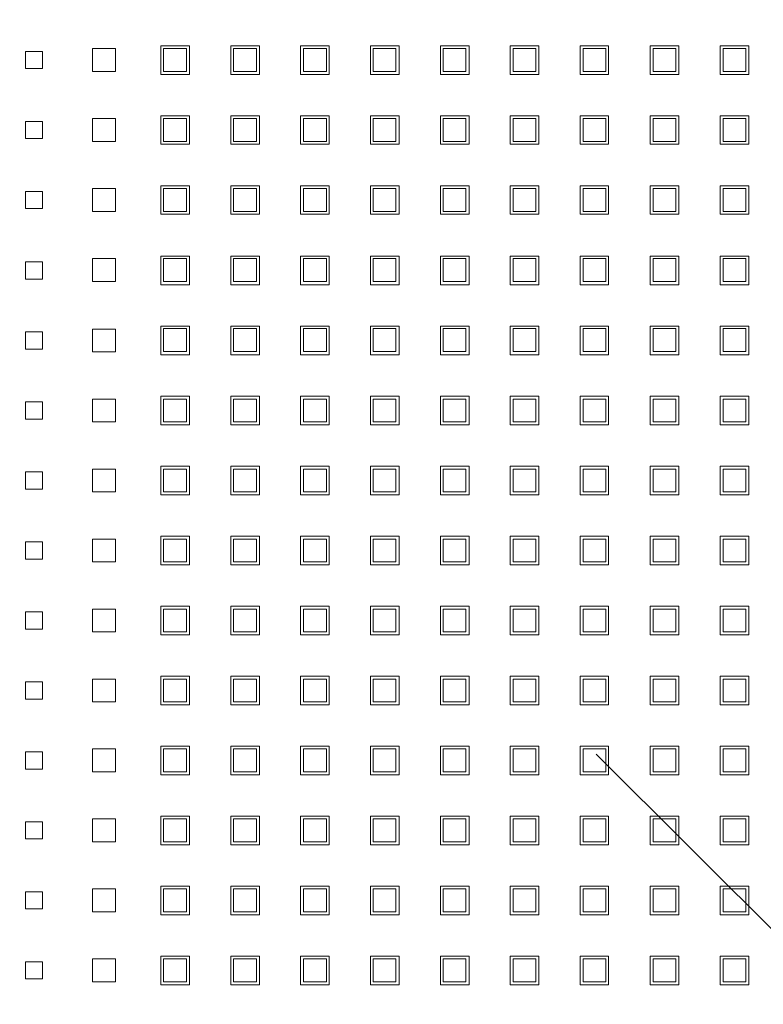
# Model space of a CAD drawing. Header units: millimetres. Extents: x 19325 to 32410, y -4876 to 2807.
# Tile 14 of 72: x 20657 to 20670, y -2908 to -2891. Entities that reach past the tile are written whole.
import ezdxf

# ---------------------------------------------------------------- set-up
doc = ezdxf.new("R2010")
doc.units = ezdxf.units.MM
doc.linetypes.add('ACAD_ISO03W100', pattern=[30, 12, -18])
doc.layers.add('A_SC_MUROWANA_DZIAŁOWA', color=42, linetype='Continuous')
doc.layers.add('GL-urzadzenia', color=90, linetype='Continuous', lineweight=20)

# ---------------------------------------------------------------- blocks, each defined once
blk = doc.blocks.new('RSen_55_ME_FB_SOg - fxza50a2veb - fully flat decoration panel - SH_daikin_tbq - standard-4997338-bottom')
at = {"lineweight": 18}
for p, q in [((-185, 26.01), (-182, 26.01)), ((-185, 23.01), (-185, 26.01)), ((-182, 26.01), (-182, 23.01)), ((-173.27, 22.51), (-173.27, 26.51)), ((-173.27, 26.51), (-169.27, 26.51)), ((-169.27, 26.51), (-169.27, 22.51)), ((-161.35, 22.01), (-161.35, 27.01)), ((-161.35, 27.01), (-156.35, 27.01)), ((-156.88, 26.51), (-160.88, 26.51)), ((-160.88, 26.51), (-160.88, 22.51)), ((-156.88, 22.51), (-156.88, 26.51)), ((-156.35, 27.01), (-156.35, 22.01)), ((-149.12, 22.01), (-149.12, 27.01)), ((-149.12, 27.01), (-144.12, 27.01)), ((-144.65, 26.51), (-148.65, 26.51)), ((-148.65, 26.51), (-148.65, 22.51)), ((-144.65, 22.51), (-144.65, 26.51)), ((-144.12, 27.01), (-144.12, 22.01)), ((-136.92, 22.01), (-136.92, 27.01)), ((-136.92, 27.01), (-131.92, 27.01)), ((-132.42, 26.51), (-136.42, 26.51)), ((-136.42, 26.51), (-136.42, 22.51)), ((-132.42, 22.51), (-132.42, 26.51)), ((-131.92, 27.01), (-131.92, 22.01)), ((-124.72, 22.01), (-124.72, 27.01)), ((-124.72, 27.01), (-119.72, 27.01)), ((-120.25, 26.51), (-124.25, 26.51)), ((-124.25, 26.51), (-124.25, 22.51)), ((-120.25, 22.51), (-120.25, 26.51)), ((-119.72, 27.01), (-119.72, 22.01)), ((-112.49, 22.01), (-112.49, 27.01)), ((-112.49, 27.01), (-107.49, 27.01)), ((-108.02, 26.51), (-112.02, 26.51)), ((-112.02, 26.51), (-112.02, 22.51)), ((-108.02, 22.51), (-108.02, 26.51)), ((-107.49, 27.01), (-107.49, 22.01)), ((-100.29, 22.01), (-100.29, 27.01)), ((-100.29, 27.01), (-95.29, 27.01)), ((-95.79, 26.51), (-99.79, 26.51)), ((-99.79, 26.51), (-99.79, 22.51)), ((-95.79, 22.51), (-95.79, 26.51)), ((-95.29, 27.01), (-95.29, 22.01)), ((-88.09, 22.01), (-88.09, 27.01)), ((-88.09, 27.01), (-83.09, 27.01)), ((-83.56, 26.51), (-87.56, 26.51)), ((-87.56, 26.51), (-87.56, 22.51)), ((-83.56, 22.51), (-83.56, 26.51)), ((-83.09, 27.01), (-83.09, 22.01)), ((-75.83, 22.01), (-75.83, 27.01)), ((-75.83, 27.01), (-70.83, 27.01)), ((-71.33, 26.51), (-75.33, 26.51)), ((-75.33, 26.51), (-75.33, 22.51)), ((-71.33, 22.51), (-71.33, 26.51)), ((-70.83, 27.01), (-70.83, 22.01)), ((-63.6, 22.01), (-63.6, 27.01)), ((-63.6, 27.01), (-58.6, 27.01)), ((-59.1, 26.51), (-63.1, 26.51)), ((-63.1, 26.51), (-63.1, 22.51)), ((-59.1, 22.51), (-59.1, 26.51)), ((-58.6, 27.01), (-58.6, 22.01)), ((-182, 23.01), (-185, 23.01)), ((-169.27, 22.51), (-173.27, 22.51)), ((-160.88, 22.51), (-156.88, 22.51)), ((-148.65, 22.51), (-144.65, 22.51)), ((-136.42, 22.51), (-132.42, 22.51)), ((-124.25, 22.51), (-120.25, 22.51)), ((-112.02, 22.51), (-108.02, 22.51)), ((-99.79, 22.51), (-95.79, 22.51)), ((-87.56, 22.51), (-83.56, 22.51)), ((-75.33, 22.51), (-71.33, 22.51)), ((-63.1, 22.51), (-59.1, 22.51)), ((-156.35, 22.01), (-161.35, 22.01)), ((-144.12, 22.01), (-149.12, 22.01)), ((-131.92, 22.01), (-136.92, 22.01)), ((-119.72, 22.01), (-124.72, 22.01)), ((-107.49, 22.01), (-112.49, 22.01)), ((-95.29, 22.01), (-100.29, 22.01)), ((-83.09, 22.01), (-88.09, 22.01)), ((-70.83, 22.01), (-75.83, 22.01)), ((-58.6, 22.01), (-63.6, 22.01)), ((-185, 13.78), (-182, 13.78)), ((-185, 10.78), (-185, 13.78)), ((-182, 13.78), (-182, 10.78)), ((-173.27, 10.28), (-173.27, 14.28)), ((-173.27, 14.28), (-169.27, 14.28)), ((-169.27, 14.28), (-169.27, 10.28)), ((-161.35, 9.78), (-161.35, 14.78)), ((-161.35, 14.78), (-156.35, 14.78)), ((-156.88, 14.28), (-160.88, 14.28)), ((-160.88, 14.28), (-160.88, 10.28)), ((-156.88, 10.28), (-156.88, 14.28)), ((-156.35, 14.78), (-156.35, 9.78)), ((-149.12, 9.78), (-149.12, 14.78)), ((-149.12, 14.78), (-144.12, 14.78)), ((-144.65, 14.28), (-148.65, 14.28)), ((-148.65, 14.28), (-148.65, 10.28)), ((-144.65, 10.28), (-144.65, 14.28)), ((-144.12, 14.78), (-144.12, 9.78)), ((-136.92, 9.78), (-136.92, 14.78)), ((-136.92, 14.78), (-131.92, 14.78)), ((-132.42, 14.28), (-136.42, 14.28)), ((-136.42, 14.28), (-136.42, 10.28)), ((-132.42, 10.28), (-132.42, 14.28)), ((-131.92, 14.78), (-131.92, 9.78)), ((-124.72, 9.78), (-124.72, 14.78)), ((-124.72, 14.78), (-119.72, 14.78)), ((-120.25, 14.28), (-124.25, 14.28)), ((-124.25, 14.28), (-124.25, 10.28)), ((-120.25, 10.28), (-120.25, 14.28)), ((-119.72, 14.78), (-119.72, 9.78)), ((-112.49, 9.78), (-112.49, 14.78)), ((-112.49, 14.78), (-107.49, 14.78)), ((-108.02, 14.28), (-112.02, 14.28)), ((-112.02, 14.28), (-112.02, 10.28)), ((-108.02, 10.28), (-108.02, 14.28)), ((-107.49, 14.78), (-107.49, 9.78)), ((-100.29, 9.78), (-100.29, 14.78)), ((-100.29, 14.78), (-95.29, 14.78)), ((-95.79, 14.28), (-99.79, 14.28)), ((-99.79, 14.28), (-99.79, 10.28)), ((-95.79, 10.28), (-95.79, 14.28)), ((-95.29, 14.78), (-95.29, 9.78)), ((-88.09, 9.78), (-88.09, 14.78)), ((-88.09, 14.78), (-83.09, 14.78)), ((-83.56, 14.28), (-87.56, 14.28)), ((-87.56, 14.28), (-87.56, 10.28)), ((-83.56, 10.28), (-83.56, 14.28)), ((-83.09, 14.78), (-83.09, 9.78)), ((-75.83, 9.78), (-75.83, 14.78)), ((-75.83, 14.78), (-70.83, 14.78)), ((-71.33, 14.28), (-75.33, 14.28)), ((-75.33, 14.28), (-75.33, 10.28)), ((-71.33, 10.28), (-71.33, 14.28)), ((-70.83, 14.78), (-70.83, 9.78)), ((-63.6, 9.78), (-63.6, 14.78)), ((-63.6, 14.78), (-58.6, 14.78)), ((-59.1, 14.28), (-63.1, 14.28)), ((-63.1, 14.28), (-63.1, 10.28)), ((-59.1, 10.28), (-59.1, 14.28)), ((-58.6, 14.78), (-58.6, 9.78)), ((-182, 10.78), (-185, 10.78)), ((-169.27, 10.28), (-173.27, 10.28)), ((-156.35, 9.78), (-161.35, 9.78)), ((-160.88, 10.28), (-156.88, 10.28)), ((-144.12, 9.78), (-149.12, 9.78)), ((-148.65, 10.28), (-144.65, 10.28)), ((-131.92, 9.78), (-136.92, 9.78)), ((-136.42, 10.28), (-132.42, 10.28)), ((-119.72, 9.78), (-124.72, 9.78)), ((-124.25, 10.28), (-120.25, 10.28)), ((-107.49, 9.78), (-112.49, 9.78)), ((-112.02, 10.28), (-108.02, 10.28)), ((-95.29, 9.78), (-100.29, 9.78)), ((-99.79, 10.28), (-95.79, 10.28)), ((-83.09, 9.78), (-88.09, 9.78)), ((-87.56, 10.28), (-83.56, 10.28)), ((-70.83, 9.78), (-75.83, 9.78)), ((-75.33, 10.28), (-71.33, 10.28)), ((-58.6, 9.78), (-63.6, 9.78)), ((-63.1, 10.28), (-59.1, 10.28)), ((-173.27, -1.95), (-173.27, 2.05)), ((-173.27, 2.05), (-169.27, 2.05)), ((-169.27, 2.05), (-169.27, -1.95)), ((-161.35, -2.45), (-161.35, 2.55)), ((-161.35, 2.55), (-156.35, 2.55)), ((-156.88, 2.05), (-160.88, 2.05)), ((-160.88, 2.05), (-160.88, -1.95)), ((-156.88, -1.95), (-156.88, 2.05)), ((-156.35, 2.55), (-156.35, -2.45)), ((-149.12, -2.45), (-149.12, 2.55)), ((-149.12, 2.55), (-144.12, 2.55)), ((-144.65, 2.05), (-148.65, 2.05)), ((-148.65, 2.05), (-148.65, -1.95)), ((-144.65, -1.95), (-144.65, 2.05)), ((-144.12, 2.55), (-144.12, -2.45)), ((-136.92, -2.45), (-136.92, 2.55)), ((-136.92, 2.55), (-131.92, 2.55)), ((-132.42, 2.05), (-136.42, 2.05)), ((-136.42, 2.05), (-136.42, -1.95)), ((-132.42, -1.95), (-132.42, 2.05)), ((-131.92, 2.55), (-131.92, -2.45)), ((-124.72, -2.45), (-124.72, 2.55)), ((-124.72, 2.55), (-119.72, 2.55)), ((-120.25, 2.05), (-124.25, 2.05)), ((-124.25, 2.05), (-124.25, -1.95)), ((-120.25, -1.95), (-120.25, 2.05)), ((-119.72, 2.55), (-119.72, -2.45)), ((-112.49, -2.45), (-112.49, 2.55)), ((-112.49, 2.55), (-107.49, 2.55)), ((-108.02, 2.05), (-112.02, 2.05)), ((-112.02, 2.05), (-112.02, -1.95)), ((-108.02, -1.95), (-108.02, 2.05)), ((-107.49, 2.55), (-107.49, -2.45)), ((-100.29, -2.45), (-100.29, 2.55)), ((-100.29, 2.55), (-95.29, 2.55)), ((-95.79, 2.05), (-99.79, 2.05)), ((-99.79, 2.05), (-99.79, -1.95)), ((-95.79, -1.95), (-95.79, 2.05)), ((-95.29, 2.55), (-95.29, -2.45)), ((-88.09, -2.45), (-88.09, 2.55)), ((-88.09, 2.55), (-83.09, 2.55)), ((-83.56, 2.05), (-87.56, 2.05)), ((-87.56, 2.05), (-87.56, -1.95)), ((-83.56, -1.95), (-83.56, 2.05)), ((-83.09, 2.55), (-83.09, -2.45)), ((-75.83, -2.45), (-75.83, 2.55)), ((-75.83, 2.55), (-70.83, 2.55)), ((-71.33, 2.05), (-75.33, 2.05)), ((-75.33, 2.05), (-75.33, -1.95)), ((-71.33, -1.95), (-71.33, 2.05)), ((-70.83, 2.55), (-70.83, -2.45)), ((-63.6, -2.45), (-63.6, 2.55)), ((-63.6, 2.55), (-58.6, 2.55)), ((-59.1, 2.05), (-63.1, 2.05)), ((-63.1, 2.05), (-63.1, -1.95)), ((-59.1, -1.95), (-59.1, 2.05)), ((-58.6, 2.55), (-58.6, -2.45)), ((-185, 1.55), (-182, 1.55)), ((-185, -1.45), (-185, 1.55)), ((-182, 1.55), (-182, -1.45)), ((-182, -1.45), (-185, -1.45)), ((-169.27, -1.95), (-173.27, -1.95)), ((-156.35, -2.45), (-161.35, -2.45)), ((-160.88, -1.95), (-156.88, -1.95)), ((-144.12, -2.45), (-149.12, -2.45)), ((-148.65, -1.95), (-144.65, -1.95)), ((-131.92, -2.45), (-136.92, -2.45)), ((-136.42, -1.95), (-132.42, -1.95)), ((-119.72, -2.45), (-124.72, -2.45)), ((-124.25, -1.95), (-120.25, -1.95)), ((-107.49, -2.45), (-112.49, -2.45)), ((-112.02, -1.95), (-108.02, -1.95)), ((-95.29, -2.45), (-100.29, -2.45)), ((-99.79, -1.95), (-95.79, -1.95)), ((-83.09, -2.45), (-88.09, -2.45)), ((-87.56, -1.95), (-83.56, -1.95)), ((-70.83, -2.45), (-75.83, -2.45)), ((-75.33, -1.95), (-71.33, -1.95)), ((-58.6, -2.45), (-63.6, -2.45)), ((-63.1, -1.95), (-59.1, -1.95)), ((-173.27, -14.18), (-173.27, -10.18)), ((-173.27, -10.18), (-169.27, -10.18)), ((-169.27, -10.18), (-169.27, -14.18)), ((-161.35, -9.78), (-156.35, -9.78)), ((-161.35, -14.78), (-161.35, -9.78)), ((-156.88, -10.18), (-160.88, -10.18)), ((-160.88, -10.18), (-160.88, -14.18)), ((-156.88, -14.18), (-156.88, -10.18)), ((-156.35, -9.78), (-156.35, -14.78)), ((-149.12, -9.78), (-144.12, -9.78)), ((-149.12, -14.78), (-149.12, -9.78)), ((-144.65, -10.18), (-148.65, -10.18)), ((-148.65, -10.18), (-148.65, -14.18)), ((-144.65, -14.18), (-144.65, -10.18)), ((-144.12, -9.78), (-144.12, -14.78)), ((-136.92, -14.78), (-136.92, -9.78)), ((-136.92, -9.78), (-131.92, -9.78)), ((-132.42, -10.18), (-136.42, -10.18)), ((-136.42, -10.18), (-136.42, -14.18)), ((-132.42, -14.18), (-132.42, -10.18)), ((-131.92, -9.78), (-131.92, -14.78)), ((-124.72, -9.78), (-119.72, -9.78)), ((-124.72, -14.78), (-124.72, -9.78)), ((-120.25, -10.18), (-124.25, -10.18)), ((-124.25, -10.18), (-124.25, -14.18)), ((-120.25, -14.18), (-120.25, -10.18)), ((-119.72, -9.78), (-119.72, -14.78)), ((-112.49, -9.78), (-107.49, -9.78)), ((-112.49, -14.78), (-112.49, -9.78)), ((-108.02, -10.18), (-112.02, -10.18)), ((-112.02, -10.18), (-112.02, -14.18)), ((-108.02, -14.18), (-108.02, -10.18)), ((-107.49, -9.78), (-107.49, -14.78)), ((-100.29, -14.78), (-100.29, -9.78)), ((-100.29, -9.78), (-95.29, -9.78)), ((-95.79, -10.18), (-99.79, -10.18)), ((-99.79, -10.18), (-99.79, -14.18)), ((-95.79, -14.18), (-95.79, -10.18)), ((-95.29, -9.78), (-95.29, -14.78)), ((-88.09, -14.78), (-88.09, -9.78)), ((-88.09, -9.78), (-83.09, -9.78)), ((-83.56, -10.18), (-87.56, -10.18)), ((-87.56, -10.18), (-87.56, -14.18)), ((-83.56, -14.18), (-83.56, -10.18)), ((-83.09, -9.78), (-83.09, -14.78)), ((-75.83, -9.78), (-70.83, -9.78)), ((-75.83, -14.78), (-75.83, -9.78)), ((-71.33, -10.18), (-75.33, -10.18)), ((-75.33, -10.18), (-75.33, -14.18)), ((-71.33, -14.18), (-71.33, -10.18)), ((-70.83, -9.78), (-70.83, -14.78)), ((-63.6, -9.78), (-58.6, -9.78)), ((-63.6, -14.78), (-63.6, -9.78)), ((-59.1, -10.18), (-63.1, -10.18)), ((-63.1, -10.18), (-63.1, -14.18)), ((-59.1, -14.18), (-59.1, -10.18)), ((-58.6, -9.78), (-58.6, -14.78)), ((-185, -13.78), (-185, -10.78)), ((-185, -10.78), (-182, -10.78)), ((-182, -10.78), (-182, -13.78)), ((-182, -13.78), (-185, -13.78)), ((-169.27, -14.18), (-173.27, -14.18)), ((-156.35, -14.78), (-161.35, -14.78)), ((-160.88, -14.18), (-156.88, -14.18)), ((-144.12, -14.78), (-149.12, -14.78)), ((-148.65, -14.18), (-144.65, -14.18)), ((-131.92, -14.78), (-136.92, -14.78)), ((-136.42, -14.18), (-132.42, -14.18)), ((-119.72, -14.78), (-124.72, -14.78)), ((-124.25, -14.18), (-120.25, -14.18)), ((-107.49, -14.78), (-112.49, -14.78)), ((-112.02, -14.18), (-108.02, -14.18)), ((-95.29, -14.78), (-100.29, -14.78)), ((-99.79, -14.18), (-95.79, -14.18)), ((-83.09, -14.78), (-88.09, -14.78)), ((-87.56, -14.18), (-83.56, -14.18)), ((-70.83, -14.78), (-75.83, -14.78)), ((-75.33, -14.18), (-71.33, -14.18)), ((-58.6, -14.78), (-63.6, -14.78)), ((-63.1, -14.18), (-59.1, -14.18)), ((-161.35, -22.01), (-156.35, -22.01)), ((-161.35, -27.01), (-161.35, -22.01)), ((-156.35, -22.01), (-156.35, -27.01)), ((-149.12, -22.01), (-144.12, -22.01)), ((-149.12, -27.01), (-149.12, -22.01)), ((-144.12, -22.01), (-144.12, -27.01)), ((-136.92, -27.01), (-136.92, -22.01)), ((-136.92, -22.01), (-131.92, -22.01)), ((-131.92, -22.01), (-131.92, -27.01)), ((-124.72, -22.01), (-119.72, -22.01)), ((-124.72, -27.01), (-124.72, -22.01)), ((-119.72, -22.01), (-119.72, -27.01)), ((-112.49, -22.01), (-107.49, -22.01)), ((-112.49, -27.01), (-112.49, -22.01)), ((-107.49, -22.01), (-107.49, -27.01)), ((-100.29, -27.01), (-100.29, -22.01)), ((-100.29, -22.01), (-95.29, -22.01)), ((-95.29, -22.01), (-95.29, -27.01)), ((-88.09, -27.01), (-88.09, -22.01)), ((-88.09, -22.01), (-83.09, -22.01)), ((-83.09, -22.01), (-83.09, -27.01)), ((-75.83, -22.01), (-70.83, -22.01)), ((-75.83, -27.01), (-75.83, -22.01)), ((-70.83, -22.01), (-70.83, -27.01)), ((-63.6, -22.01), (-58.6, -22.01)), ((-63.6, -27.01), (-63.6, -22.01)), ((-58.6, -22.01), (-58.6, -27.01)), ((-185, -26.01), (-185, -23.01)), ((-185, -23.01), (-182, -23.01)), ((-182, -23.01), (-182, -26.01)), ((-173.27, -26.51), (-173.27, -22.51)), ((-173.27, -22.51), (-169.27, -22.51)), ((-169.27, -22.51), (-169.27, -26.51)), ((-156.88, -22.41), (-160.88, -22.41)), ((-160.88, -22.41), (-160.88, -26.41)), ((-156.88, -26.41), (-156.88, -22.41)), ((-144.65, -22.41), (-148.65, -22.41)), ((-148.65, -22.41), (-148.65, -26.41)), ((-144.65, -26.41), (-144.65, -22.41)), ((-132.42, -22.41), (-136.42, -22.41)), ((-136.42, -22.41), (-136.42, -26.41)), ((-132.42, -26.41), (-132.42, -22.41)), ((-120.25, -22.41), (-124.25, -22.41)), ((-124.25, -22.41), (-124.25, -26.41)), ((-120.25, -26.41), (-120.25, -22.41)), ((-108.02, -22.41), (-112.02, -22.41)), ((-112.02, -22.41), (-112.02, -26.41)), ((-108.02, -26.41), (-108.02, -22.41)), ((-95.79, -22.41), (-99.79, -22.41)), ((-99.79, -22.41), (-99.79, -26.41)), ((-95.79, -26.41), (-95.79, -22.41)), ((-83.56, -22.41), (-87.56, -22.41)), ((-87.56, -22.41), (-87.56, -26.41)), ((-83.56, -26.41), (-83.56, -22.41)), ((-71.33, -22.41), (-75.33, -22.41)), ((-75.33, -22.41), (-75.33, -26.41)), ((-71.33, -26.41), (-71.33, -22.41)), ((-59.1, -22.41), (-63.1, -22.41)), ((-63.1, -22.41), (-63.1, -26.41)), ((-59.1, -26.41), (-59.1, -22.41)), ((-182, -26.01), (-185, -26.01)), ((-169.27, -26.51), (-173.27, -26.51)), ((-156.35, -27.01), (-161.35, -27.01)), ((-160.88, -26.41), (-156.88, -26.41)), ((-144.12, -27.01), (-149.12, -27.01)), ((-148.65, -26.41), (-144.65, -26.41)), ((-131.92, -27.01), (-136.92, -27.01)), ((-136.42, -26.41), (-132.42, -26.41)), ((-119.72, -27.01), (-124.72, -27.01)), ((-124.25, -26.41), (-120.25, -26.41)), ((-107.49, -27.01), (-112.49, -27.01)), ((-112.02, -26.41), (-108.02, -26.41)), ((-95.29, -27.01), (-100.29, -27.01)), ((-99.79, -26.41), (-95.79, -26.41)), ((-83.09, -27.01), (-88.09, -27.01)), ((-87.56, -26.41), (-83.56, -26.41)), ((-70.83, -27.01), (-75.83, -27.01)), ((-75.33, -26.41), (-71.33, -26.41)), ((-58.6, -27.01), (-63.6, -27.01)), ((-63.1, -26.41), (-59.1, -26.41)), ((-161.35, -34.24), (-156.35, -34.24)), ((-161.35, -39.24), (-161.35, -34.24)), ((-156.35, -34.24), (-156.35, -39.24)), ((-149.12, -34.24), (-144.12, -34.24)), ((-149.12, -39.24), (-149.12, -34.24)), ((-144.12, -34.24), (-144.12, -39.24)), ((-136.92, -39.24), (-136.92, -34.24)), ((-136.92, -34.24), (-131.92, -34.24)), ((-131.92, -34.24), (-131.92, -39.24)), ((-124.72, -34.24), (-119.72, -34.24)), ((-124.72, -39.24), (-124.72, -34.24)), ((-119.72, -34.24), (-119.72, -39.24)), ((-112.49, -34.24), (-107.49, -34.24)), ((-112.49, -39.24), (-112.49, -34.24)), ((-107.49, -34.24), (-107.49, -39.24)), ((-100.29, -39.24), (-100.29, -34.24)), ((-100.29, -34.24), (-95.29, -34.24)), ((-95.29, -34.24), (-95.29, -39.24)), ((-88.09, -39.24), (-88.09, -34.24)), ((-88.09, -34.24), (-83.09, -34.24)), ((-83.09, -34.24), (-83.09, -39.24)), ((-75.83, -34.24), (-70.83, -34.24)), ((-75.83, -39.24), (-75.83, -34.24)), ((-70.83, -34.24), (-70.83, -39.24)), ((-63.6, -34.24), (-58.6, -34.24)), ((-63.6, -39.24), (-63.6, -34.24)), ((-58.6, -34.24), (-58.6, -39.24)), ((-185, -38.24), (-185, -35.24)), ((-185, -35.24), (-182, -35.24)), ((-182, -35.24), (-182, -38.24)), ((-173.27, -38.74), (-173.27, -34.74)), ((-173.27, -34.74), (-169.27, -34.74)), ((-169.27, -34.74), (-169.27, -38.74)), ((-156.88, -34.74), (-160.88, -34.74)), ((-160.88, -34.74), (-160.88, -38.74)), ((-156.88, -38.74), (-156.88, -34.74)), ((-144.65, -34.74), (-148.65, -34.74)), ((-148.65, -34.74), (-148.65, -38.74)), ((-144.65, -38.74), (-144.65, -34.74)), ((-132.42, -34.74), (-136.42, -34.74)), ((-136.42, -34.74), (-136.42, -38.74)), ((-132.42, -38.74), (-132.42, -34.74)), ((-120.25, -34.74), (-124.25, -34.74)), ((-124.25, -34.74), (-124.25, -38.74)), ((-120.25, -38.74), (-120.25, -34.74)), ((-108.02, -34.74), (-112.02, -34.74)), ((-112.02, -34.74), (-112.02, -38.74)), ((-108.02, -38.74), (-108.02, -34.74)), ((-95.79, -34.74), (-99.79, -34.74)), ((-99.79, -34.74), (-99.79, -38.74)), ((-95.79, -38.74), (-95.79, -34.74)), ((-83.56, -34.74), (-87.56, -34.74)), ((-87.56, -34.74), (-87.56, -38.74)), ((-83.56, -38.74), (-83.56, -34.74)), ((-71.33, -34.74), (-75.33, -34.74)), ((-75.33, -34.74), (-75.33, -38.74)), ((-71.33, -38.74), (-71.33, -34.74)), ((-59.1, -34.74), (-63.1, -34.74)), ((-63.1, -34.74), (-63.1, -38.74)), ((-59.1, -38.74), (-59.1, -34.74)), ((-182, -38.24), (-185, -38.24)), ((-169.27, -38.74), (-173.27, -38.74)), ((-156.35, -39.24), (-161.35, -39.24)), ((-160.88, -38.74), (-156.88, -38.74)), ((-144.12, -39.24), (-149.12, -39.24)), ((-148.65, -38.74), (-144.65, -38.74)), ((-131.92, -39.24), (-136.92, -39.24)), ((-136.42, -38.74), (-132.42, -38.74)), ((-119.72, -39.24), (-124.72, -39.24)), ((-124.25, -38.74), (-120.25, -38.74)), ((-107.49, -39.24), (-112.49, -39.24)), ((-112.02, -38.74), (-108.02, -38.74)), ((-95.29, -39.24), (-100.29, -39.24)), ((-99.79, -38.74), (-95.79, -38.74)), ((-83.09, -39.24), (-88.09, -39.24)), ((-87.56, -38.74), (-83.56, -38.74)), ((-70.83, -39.24), (-75.83, -39.24)), ((-75.33, -38.74), (-71.33, -38.74)), ((-58.6, -39.24), (-63.6, -39.24)), ((-63.1, -38.74), (-59.1, -38.74)), ((-185, -50.47), (-185, -47.47)), ((-185, -47.47), (-182, -47.47)), ((-182, -47.47), (-182, -50.47)), ((-173.27, -50.97), (-173.27, -46.97)), ((-173.27, -46.97), (-169.27, -46.97)), ((-169.27, -46.97), (-169.27, -50.97)), ((-161.35, -46.47), (-156.35, -46.47)), ((-161.35, -51.47), (-161.35, -46.47)), ((-156.88, -46.97), (-160.88, -46.97)), ((-160.88, -46.97), (-160.88, -50.97)), ((-156.88, -50.97), (-156.88, -46.97)), ((-156.35, -46.47), (-156.35, -51.47)), ((-149.12, -46.47), (-144.12, -46.47)), ((-149.12, -51.47), (-149.12, -46.47)), ((-144.65, -46.97), (-148.65, -46.97)), ((-148.65, -46.97), (-148.65, -50.97)), ((-144.65, -50.97), (-144.65, -46.97)), ((-144.12, -46.47), (-144.12, -51.47)), ((-136.92, -51.47), (-136.92, -46.47)), ((-136.92, -46.47), (-131.92, -46.47)), ((-132.42, -46.97), (-136.42, -46.97)), ((-136.42, -46.97), (-136.42, -50.97)), ((-132.42, -50.97), (-132.42, -46.97)), ((-131.92, -46.47), (-131.92, -51.47)), ((-124.72, -46.47), (-119.72, -46.47)), ((-124.72, -51.47), (-124.72, -46.47)), ((-120.25, -46.97), (-124.25, -46.97)), ((-124.25, -46.97), (-124.25, -50.97)), ((-120.25, -50.97), (-120.25, -46.97)), ((-119.72, -46.47), (-119.72, -51.47)), ((-112.49, -46.47), (-107.49, -46.47)), ((-112.49, -51.47), (-112.49, -46.47)), ((-108.02, -46.97), (-112.02, -46.97)), ((-112.02, -46.97), (-112.02, -50.97)), ((-108.02, -50.97), (-108.02, -46.97)), ((-107.49, -46.47), (-107.49, -51.47)), ((-100.29, -51.47), (-100.29, -46.47)), ((-100.29, -46.47), (-95.29, -46.47)), ((-95.79, -46.97), (-99.79, -46.97)), ((-99.79, -46.97), (-99.79, -50.97)), ((-95.79, -50.97), (-95.79, -46.97)), ((-95.29, -46.47), (-95.29, -51.47)), ((-88.09, -51.47), (-88.09, -46.47)), ((-88.09, -46.47), (-83.09, -46.47)), ((-83.56, -46.97), (-87.56, -46.97)), ((-87.56, -46.97), (-87.56, -50.97)), ((-83.56, -50.97), (-83.56, -46.97)), ((-83.09, -46.47), (-83.09, -51.47)), ((-75.83, -46.47), (-70.83, -46.47)), ((-75.83, -51.47), (-75.83, -46.47)), ((-71.33, -46.97), (-75.33, -46.97)), ((-75.33, -46.97), (-75.33, -50.97)), ((-71.33, -50.97), (-71.33, -46.97)), ((-70.83, -46.47), (-70.83, -51.47)), ((-63.6, -46.47), (-58.6, -46.47)), ((-63.6, -51.47), (-63.6, -46.47)), ((-59.1, -46.97), (-63.1, -46.97)), ((-63.1, -46.97), (-63.1, -50.97)), ((-59.1, -50.97), (-59.1, -46.97)), ((-58.6, -46.47), (-58.6, -51.47)), ((-182, -50.47), (-185, -50.47)), ((-169.27, -50.97), (-173.27, -50.97)), ((-156.35, -51.47), (-161.35, -51.47)), ((-160.88, -50.97), (-156.88, -50.97)), ((-144.12, -51.47), (-149.12, -51.47)), ((-148.65, -50.97), (-144.65, -50.97)), ((-131.92, -51.47), (-136.92, -51.47)), ((-136.42, -50.97), (-132.42, -50.97)), ((-119.72, -51.47), (-124.72, -51.47)), ((-124.25, -50.97), (-120.25, -50.97)), ((-107.49, -51.47), (-112.49, -51.47)), ((-112.02, -50.97), (-108.02, -50.97)), ((-95.29, -51.47), (-100.29, -51.47)), ((-99.79, -50.97), (-95.79, -50.97)), ((-83.09, -51.47), (-88.09, -51.47)), ((-87.56, -50.97), (-83.56, -50.97)), ((-70.83, -51.47), (-75.83, -51.47)), ((-75.33, -50.97), (-71.33, -50.97)), ((-58.6, -51.47), (-63.6, -51.47)), ((-63.1, -50.97), (-59.1, -50.97)), ((-185, -62.7), (-185, -59.7)), ((-185, -59.7), (-182, -59.7)), ((-182, -59.7), (-182, -62.7)), ((-173.27, -63.2), (-173.27, -59.2)), ((-173.27, -59.2), (-169.27, -59.2)), ((-169.27, -59.2), (-169.27, -63.2)), ((-161.35, -58.7), (-156.35, -58.7)), ((-161.35, -63.7), (-161.35, -58.7)), ((-156.88, -59.2), (-160.88, -59.2)), ((-160.88, -59.2), (-160.88, -63.2)), ((-156.88, -63.2), (-156.88, -59.2)), ((-156.35, -58.7), (-156.35, -63.7)), ((-149.12, -58.7), (-144.12, -58.7)), ((-149.12, -63.7), (-149.12, -58.7)), ((-144.65, -59.2), (-148.65, -59.2)), ((-148.65, -59.2), (-148.65, -63.2)), ((-144.65, -63.2), (-144.65, -59.2)), ((-144.12, -58.7), (-144.12, -63.7)), ((-136.92, -63.7), (-136.92, -58.7)), ((-136.92, -58.7), (-131.92, -58.7)), ((-132.42, -59.2), (-136.42, -59.2)), ((-136.42, -59.2), (-136.42, -63.2)), ((-132.42, -63.2), (-132.42, -59.2)), ((-131.92, -58.7), (-131.92, -63.7)), ((-124.72, -58.7), (-119.72, -58.7)), ((-124.72, -63.7), (-124.72, -58.7)), ((-120.25, -59.2), (-124.25, -59.2)), ((-124.25, -59.2), (-124.25, -63.2)), ((-120.25, -63.2), (-120.25, -59.2)), ((-119.72, -58.7), (-119.72, -63.7)), ((-112.49, -58.7), (-107.49, -58.7)), ((-112.49, -63.7), (-112.49, -58.7)), ((-108.02, -59.2), (-112.02, -59.2)), ((-112.02, -59.2), (-112.02, -63.2)), ((-108.02, -63.2), (-108.02, -59.2)), ((-107.49, -58.7), (-107.49, -63.7)), ((-100.29, -63.7), (-100.29, -58.7)), ((-100.29, -58.7), (-95.29, -58.7)), ((-95.79, -59.2), (-99.79, -59.2)), ((-99.79, -59.2), (-99.79, -63.2)), ((-95.79, -63.2), (-95.79, -59.2)), ((-95.29, -58.7), (-95.29, -63.7)), ((-88.09, -63.7), (-88.09, -58.7)), ((-88.09, -58.7), (-83.09, -58.7)), ((-83.56, -59.2), (-87.56, -59.2)), ((-87.56, -59.2), (-87.56, -63.2)), ((-83.56, -63.2), (-83.56, -59.2)), ((-83.09, -58.7), (-83.09, -63.7)), ((-75.83, -58.7), (-70.83, -58.7)), ((-75.83, -63.7), (-75.83, -58.7)), ((-71.33, -59.2), (-75.33, -59.2)), ((-75.33, -59.2), (-75.33, -63.2)), ((-71.33, -63.2), (-71.33, -59.2)), ((-70.83, -58.7), (-70.83, -63.7)), ((-63.6, -58.7), (-58.6, -58.7)), ((-63.6, -63.7), (-63.6, -58.7)), ((-59.1, -59.2), (-63.1, -59.2)), ((-63.1, -59.2), (-63.1, -63.2)), ((-59.1, -63.2), (-59.1, -59.2)), ((-58.6, -58.7), (-58.6, -63.7)), ((-182, -62.7), (-185, -62.7)), ((-169.27, -63.2), (-173.27, -63.2)), ((-160.88, -63.2), (-156.88, -63.2)), ((-148.65, -63.2), (-144.65, -63.2)), ((-136.42, -63.2), (-132.42, -63.2)), ((-124.25, -63.2), (-120.25, -63.2)), ((-112.02, -63.2), (-108.02, -63.2)), ((-99.79, -63.2), (-95.79, -63.2)), ((-87.56, -63.2), (-83.56, -63.2)), ((-75.33, -63.2), (-71.33, -63.2)), ((-63.1, -63.2), (-59.1, -63.2)), ((-156.35, -63.7), (-161.35, -63.7)), ((-144.12, -63.7), (-149.12, -63.7)), ((-131.92, -63.7), (-136.92, -63.7)), ((-119.72, -63.7), (-124.72, -63.7)), ((-107.49, -63.7), (-112.49, -63.7)), ((-95.29, -63.7), (-100.29, -63.7)), ((-83.09, -63.7), (-88.09, -63.7)), ((-70.83, -63.7), (-75.83, -63.7)), ((-58.6, -63.7), (-63.6, -63.7)), ((-185, -74.93), (-185, -71.93)), ((-185, -71.93), (-182, -71.93)), ((-182, -71.93), (-182, -74.93)), ((-173.27, -75.43), (-173.27, -71.43)), ((-173.27, -71.43), (-169.27, -71.43)), ((-169.27, -71.43), (-169.27, -75.43)), ((-161.35, -70.93), (-156.35, -70.93)), ((-161.35, -75.93), (-161.35, -70.93)), ((-156.88, -71.43), (-160.88, -71.43)), ((-160.88, -71.43), (-160.88, -75.43)), ((-156.88, -75.43), (-156.88, -71.43)), ((-156.35, -70.93), (-156.35, -75.93)), ((-149.12, -70.93), (-144.12, -70.93)), ((-149.12, -75.93), (-149.12, -70.93)), ((-144.65, -71.43), (-148.65, -71.43)), ((-148.65, -71.43), (-148.65, -75.43)), ((-144.65, -75.43), (-144.65, -71.43)), ((-144.12, -70.93), (-144.12, -75.93)), ((-136.92, -75.93), (-136.92, -70.93)), ((-136.92, -70.93), (-131.92, -70.93)), ((-132.42, -71.43), (-136.42, -71.43)), ((-136.42, -71.43), (-136.42, -75.43)), ((-132.42, -75.43), (-132.42, -71.43)), ((-131.92, -70.93), (-131.92, -75.93)), ((-124.72, -70.93), (-119.72, -70.93)), ((-124.72, -75.93), (-124.72, -70.93)), ((-120.25, -71.43), (-124.25, -71.43)), ((-124.25, -71.43), (-124.25, -75.43)), ((-120.25, -75.43), (-120.25, -71.43)), ((-119.72, -70.93), (-119.72, -75.93)), ((-112.49, -70.93), (-107.49, -70.93)), ((-112.49, -75.93), (-112.49, -70.93)), ((-108.02, -71.43), (-112.02, -71.43)), ((-112.02, -71.43), (-112.02, -75.43)), ((-108.02, -75.43), (-108.02, -71.43)), ((-107.49, -70.93), (-107.49, -75.93)), ((-100.29, -75.93), (-100.29, -70.93)), ((-100.29, -70.93), (-95.29, -70.93)), ((-95.79, -71.43), (-99.79, -71.43)), ((-99.79, -71.43), (-99.79, -75.43)), ((-95.79, -75.43), (-95.79, -71.43)), ((-95.29, -70.93), (-95.29, -75.93)), ((-88.09, -75.93), (-88.09, -70.93)), ((-88.09, -70.93), (-83.09, -70.93)), ((-83.56, -71.43), (-87.56, -71.43)), ((-87.56, -71.43), (-87.56, -75.43)), ((-83.56, -75.43), (-83.56, -71.43)), ((-83.09, -70.93), (-83.09, -75.93)), ((-75.83, -70.93), (-70.83, -70.93)), ((-75.83, -75.93), (-75.83, -70.93)), ((-71.33, -71.43), (-75.33, -71.43)), ((-75.33, -71.43), (-75.33, -75.43)), ((-71.33, -75.43), (-71.33, -71.43)), ((-70.83, -70.93), (-70.83, -75.93)), ((-63.6, -70.93), (-58.6, -70.93)), ((-63.6, -75.93), (-63.6, -70.93)), ((-59.1, -71.43), (-63.1, -71.43)), ((-63.1, -71.43), (-63.1, -75.43)), ((-59.1, -75.43), (-59.1, -71.43)), ((-58.6, -70.93), (-58.6, -75.93)), ((-182, -74.93), (-185, -74.93)), ((-169.27, -75.43), (-173.27, -75.43)), ((-160.88, -75.43), (-156.88, -75.43)), ((-148.65, -75.43), (-144.65, -75.43)), ((-136.42, -75.43), (-132.42, -75.43)), ((-124.25, -75.43), (-120.25, -75.43)), ((-112.02, -75.43), (-108.02, -75.43)), ((-99.79, -75.43), (-95.79, -75.43)), ((-87.56, -75.43), (-83.56, -75.43)), ((-75.33, -75.43), (-71.33, -75.43)), ((-63.1, -75.43), (-59.1, -75.43)), ((-156.35, -75.93), (-161.35, -75.93)), ((-144.12, -75.93), (-149.12, -75.93)), ((-131.92, -75.93), (-136.92, -75.93)), ((-119.72, -75.93), (-124.72, -75.93)), ((-107.49, -75.93), (-112.49, -75.93)), ((-95.29, -75.93), (-100.29, -75.93)), ((-83.09, -75.93), (-88.09, -75.93)), ((-70.83, -75.93), (-75.83, -75.93)), ((-58.6, -75.93), (-63.6, -75.93)), ((-185, -87.16), (-185, -84.16)), ((-185, -84.16), (-182, -84.16)), ((-182, -84.16), (-182, -87.16)), ((-173.27, -87.66), (-173.27, -83.66)), ((-173.27, -83.66), (-169.27, -83.66)), ((-169.27, -83.66), (-169.27, -87.66)), ((-161.35, -83.16), (-156.35, -83.16)), ((-161.35, -88.16), (-161.35, -83.16)), ((-156.88, -83.66), (-160.88, -83.66)), ((-160.88, -83.66), (-160.88, -87.66)), ((-156.88, -87.66), (-156.88, -83.66)), ((-156.35, -83.16), (-156.35, -88.16)), ((-149.12, -83.16), (-144.12, -83.16)), ((-149.12, -88.16), (-149.12, -83.16)), ((-144.65, -83.66), (-148.65, -83.66)), ((-148.65, -83.66), (-148.65, -87.66)), ((-144.65, -87.66), (-144.65, -83.66)), ((-144.12, -83.16), (-144.12, -88.16)), ((-136.92, -88.16), (-136.92, -83.16)), ((-136.92, -83.16), (-131.92, -83.16)), ((-132.42, -83.66), (-136.42, -83.66)), ((-136.42, -83.66), (-136.42, -87.66)), ((-132.42, -87.66), (-132.42, -83.66)), ((-131.92, -83.16), (-131.92, -88.16)), ((-124.72, -83.16), (-119.72, -83.16)), ((-124.72, -88.16), (-124.72, -83.16)), ((-120.25, -83.66), (-124.25, -83.66)), ((-124.25, -83.66), (-124.25, -87.66)), ((-120.25, -87.66), (-120.25, -83.66)), ((-119.72, -83.16), (-119.72, -88.16)), ((-112.49, -83.16), (-107.49, -83.16)), ((-112.49, -88.16), (-112.49, -83.16)), ((-108.02, -83.66), (-112.02, -83.66)), ((-112.02, -83.66), (-112.02, -87.66)), ((-108.02, -87.66), (-108.02, -83.66)), ((-107.49, -83.16), (-107.49, -88.16)), ((-100.29, -88.16), (-100.29, -83.16)), ((-100.29, -83.16), (-95.29, -83.16)), ((-95.79, -83.66), (-99.79, -83.66)), ((-99.79, -83.66), (-99.79, -87.66)), ((-95.79, -87.66), (-95.79, -83.66)), ((-95.29, -83.16), (-95.29, -88.16)), ((-88.09, -88.16), (-88.09, -83.16)), ((-88.09, -83.16), (-83.09, -83.16)), ((-83.56, -83.66), (-87.56, -83.66)), ((-87.56, -83.66), (-87.56, -87.66)), ((-83.56, -87.66), (-83.56, -83.66)), ((-83.09, -83.16), (-83.09, -88.16)), ((-75.83, -83.16), (-70.83, -83.16)), ((-75.83, -88.16), (-75.83, -83.16)), ((-71.33, -83.66), (-75.33, -83.66)), ((-75.33, -83.66), (-75.33, -87.66)), ((-71.33, -87.66), (-71.33, -83.66)), ((-70.83, -83.16), (-70.83, -88.16)), ((-63.6, -83.16), (-58.6, -83.16)), ((-63.6, -88.16), (-63.6, -83.16)), ((-59.1, -83.66), (-63.1, -83.66)), ((-63.1, -83.66), (-63.1, -87.66)), ((-59.1, -87.66), (-59.1, -83.66)), ((-58.6, -83.16), (-58.6, -88.16)), ((-182, -87.16), (-185, -87.16)), ((-169.27, -87.66), (-173.27, -87.66)), ((-160.88, -87.66), (-156.88, -87.66)), ((-148.65, -87.66), (-144.65, -87.66)), ((-136.42, -87.66), (-132.42, -87.66)), ((-124.25, -87.66), (-120.25, -87.66)), ((-112.02, -87.66), (-108.02, -87.66)), ((-99.79, -87.66), (-95.79, -87.66)), ((-87.56, -87.66), (-83.56, -87.66)), ((-75.33, -87.66), (-71.33, -87.66)), ((-63.1, -87.66), (-59.1, -87.66)), ((-156.35, -88.16), (-161.35, -88.16)), ((-144.12, -88.16), (-149.12, -88.16)), ((-131.92, -88.16), (-136.92, -88.16)), ((-119.72, -88.16), (-124.72, -88.16)), ((-107.49, -88.16), (-112.49, -88.16)), ((-95.29, -88.16), (-100.29, -88.16)), ((-83.09, -88.16), (-88.09, -88.16)), ((-70.83, -88.16), (-75.83, -88.16)), ((-58.6, -88.16), (-63.6, -88.16)), ((-173.27, -99.89), (-173.27, -95.89)), ((-173.27, -95.89), (-169.27, -95.89)), ((-169.27, -95.89), (-169.27, -99.89)), ((-161.35, -95.39), (-156.35, -95.39)), ((-161.35, -100.39), (-161.35, -95.39)), ((-156.88, -95.89), (-160.88, -95.89)), ((-160.88, -95.89), (-160.88, -99.89)), ((-156.88, -99.89), (-156.88, -95.89)), ((-156.35, -95.39), (-156.35, -100.39)), ((-149.12, -95.39), (-144.12, -95.39)), ((-149.12, -100.39), (-149.12, -95.39)), ((-144.65, -95.89), (-148.65, -95.89)), ((-148.65, -95.89), (-148.65, -99.89)), ((-144.65, -99.89), (-144.65, -95.89)), ((-144.12, -95.39), (-144.12, -100.39)), ((-136.92, -100.39), (-136.92, -95.39)), ((-136.92, -95.39), (-131.92, -95.39)), ((-132.42, -95.89), (-136.42, -95.89)), ((-136.42, -95.89), (-136.42, -99.89)), ((-132.42, -99.89), (-132.42, -95.89)), ((-131.92, -95.39), (-131.92, -100.39)), ((-124.72, -95.39), (-119.72, -95.39)), ((-124.72, -100.39), (-124.72, -95.39)), ((-120.25, -95.89), (-124.25, -95.89)), ((-124.25, -95.89), (-124.25, -99.89)), ((-120.25, -99.89), (-120.25, -95.89)), ((-119.72, -95.39), (-119.72, -100.39)), ((-112.49, -95.39), (-107.49, -95.39)), ((-112.49, -100.39), (-112.49, -95.39)), ((-108.02, -95.89), (-112.02, -95.89)), ((-112.02, -95.89), (-112.02, -99.89)), ((-108.02, -99.89), (-108.02, -95.89)), ((-107.49, -95.39), (-107.49, -100.39)), ((-100.29, -100.39), (-100.29, -95.39)), ((-100.29, -95.39), (-95.29, -95.39)), ((-95.79, -95.89), (-99.79, -95.89)), ((-99.79, -95.89), (-99.79, -99.89)), ((-95.79, -99.89), (-95.79, -95.89)), ((-95.29, -95.39), (-95.29, -100.39)), ((-88.09, -100.39), (-88.09, -95.39)), ((-88.09, -95.39), (-83.09, -95.39)), ((-83.56, -95.89), (-87.56, -95.89)), ((-87.56, -95.89), (-87.56, -99.89)), ((-83.56, -99.89), (-83.56, -95.89)), ((-83.09, -95.39), (-83.09, -100.39)), ((-75.83, -95.39), (-70.83, -95.39)), ((-75.83, -100.39), (-75.83, -95.39)), ((-71.33, -95.89), (-75.33, -95.89)), ((-75.33, -95.89), (-75.33, -99.89)), ((-71.33, -99.89), (-71.33, -95.89)), ((-70.83, -95.39), (-70.83, -100.39)), ((-63.6, -95.39), (-58.6, -95.39)), ((-63.6, -100.39), (-63.6, -95.39)), ((-59.1, -95.89), (-63.1, -95.89)), ((-63.1, -95.89), (-63.1, -99.89)), ((-59.1, -99.89), (-59.1, -95.89)), ((-58.6, -95.39), (-58.6, -100.39)), ((-185, -99.39), (-185, -96.39)), ((-185, -96.39), (-182, -96.39)), ((-182, -96.39), (-182, -99.39)), ((-182, -99.39), (-185, -99.39)), ((-169.27, -99.89), (-173.27, -99.89)), ((-156.35, -100.39), (-161.35, -100.39)), ((-160.88, -99.89), (-156.88, -99.89)), ((-144.12, -100.39), (-149.12, -100.39)), ((-148.65, -99.89), (-144.65, -99.89)), ((-131.92, -100.39), (-136.92, -100.39)), ((-136.42, -99.89), (-132.42, -99.89)), ((-119.72, -100.39), (-124.72, -100.39)), ((-124.25, -99.89), (-120.25, -99.89)), ((-107.49, -100.39), (-112.49, -100.39)), ((-112.02, -99.89), (-108.02, -99.89)), ((-95.29, -100.39), (-100.29, -100.39)), ((-99.79, -99.89), (-95.79, -99.89)), ((-83.09, -100.39), (-88.09, -100.39)), ((-87.56, -99.89), (-83.56, -99.89)), ((-70.83, -100.39), (-75.83, -100.39)), ((-75.33, -99.89), (-71.33, -99.89)), ((-58.6, -100.39), (-63.6, -100.39)), ((-63.1, -99.89), (-59.1, -99.89)), ((-173.27, -112.12), (-173.27, -108.12)), ((-173.27, -108.12), (-169.27, -108.12)), ((-169.27, -108.12), (-169.27, -112.12)), ((-161.35, -107.62), (-156.35, -107.62)), ((-161.35, -112.62), (-161.35, -107.62)), ((-156.88, -108.12), (-160.88, -108.12)), ((-160.88, -108.12), (-160.88, -112.12)), ((-156.88, -112.12), (-156.88, -108.12)), ((-156.35, -107.62), (-156.35, -112.62)), ((-149.12, -107.62), (-144.12, -107.62)), ((-149.12, -112.62), (-149.12, -107.62)), ((-144.65, -108.12), (-148.65, -108.12)), ((-148.65, -108.12), (-148.65, -112.12)), ((-144.65, -112.12), (-144.65, -108.12)), ((-144.12, -107.62), (-144.12, -112.62)), ((-136.92, -112.62), (-136.92, -107.62)), ((-136.92, -107.62), (-131.92, -107.62)), ((-132.42, -108.12), (-136.42, -108.12)), ((-136.42, -108.12), (-136.42, -112.12)), ((-132.42, -112.12), (-132.42, -108.12)), ((-131.92, -107.62), (-131.92, -112.62)), ((-124.72, -107.62), (-119.72, -107.62)), ((-124.72, -112.62), (-124.72, -107.62)), ((-120.25, -108.12), (-124.25, -108.12)), ((-124.25, -108.12), (-124.25, -112.12)), ((-120.25, -112.12), (-120.25, -108.12)), ((-119.72, -107.62), (-119.72, -112.62)), ((-112.49, -107.62), (-107.49, -107.62)), ((-112.49, -112.62), (-112.49, -107.62)), ((-108.02, -108.12), (-112.02, -108.12)), ((-112.02, -108.12), (-112.02, -112.12)), ((-108.02, -112.12), (-108.02, -108.12)), ((-107.49, -107.62), (-107.49, -112.62)), ((-100.29, -112.62), (-100.29, -107.62)), ((-100.29, -107.62), (-95.29, -107.62)), ((-95.79, -108.12), (-99.79, -108.12)), ((-99.79, -108.12), (-99.79, -112.12)), ((-95.79, -112.12), (-95.79, -108.12)), ((-95.29, -107.62), (-95.29, -112.62)), ((-88.09, -112.62), (-88.09, -107.62)), ((-88.09, -107.62), (-83.09, -107.62)), ((-83.56, -108.12), (-87.56, -108.12)), ((-87.56, -108.12), (-87.56, -112.12)), ((-83.56, -112.12), (-83.56, -108.12)), ((-83.09, -107.62), (-83.09, -112.62)), ((-75.83, -107.62), (-70.83, -107.62)), ((-75.83, -112.62), (-75.83, -107.62)), ((-71.33, -108.12), (-75.33, -108.12)), ((-75.33, -108.12), (-75.33, -112.12)), ((-71.33, -112.12), (-71.33, -108.12)), ((-70.83, -107.62), (-70.83, -112.62)), ((-63.6, -107.62), (-58.6, -107.62)), ((-63.6, -112.62), (-63.6, -107.62)), ((-59.1, -108.12), (-63.1, -108.12)), ((-63.1, -108.12), (-63.1, -112.12)), ((-59.1, -112.12), (-59.1, -108.12)), ((-58.6, -107.62), (-58.6, -112.62)), ((-185, -111.62), (-185, -108.62)), ((-185, -108.62), (-182, -108.62)), ((-182, -108.62), (-182, -111.62)), ((-182, -111.62), (-185, -111.62)), ((-169.27, -112.12), (-173.27, -112.12)), ((-156.35, -112.62), (-161.35, -112.62)), ((-160.88, -112.12), (-156.88, -112.12)), ((-144.12, -112.62), (-149.12, -112.62)), ((-148.65, -112.12), (-144.65, -112.12)), ((-131.92, -112.62), (-136.92, -112.62)), ((-136.42, -112.12), (-132.42, -112.12)), ((-119.72, -112.62), (-124.72, -112.62)), ((-124.25, -112.12), (-120.25, -112.12)), ((-107.49, -112.62), (-112.49, -112.62)), ((-112.02, -112.12), (-108.02, -112.12)), ((-95.29, -112.62), (-100.29, -112.62)), ((-99.79, -112.12), (-95.79, -112.12)), ((-83.09, -112.62), (-88.09, -112.62)), ((-87.56, -112.12), (-83.56, -112.12)), ((-70.83, -112.62), (-75.83, -112.62)), ((-75.33, -112.12), (-71.33, -112.12)), ((-58.6, -112.62), (-63.6, -112.62)), ((-63.1, -112.12), (-59.1, -112.12)), ((-173.27, -124.35), (-173.27, -120.35)), ((-173.27, -120.35), (-169.27, -120.35)), ((-169.27, -120.35), (-169.27, -124.35)), ((-161.35, -119.85), (-156.35, -119.85)), ((-161.35, -124.85), (-161.35, -119.85)), ((-156.88, -120.35), (-160.88, -120.35)), ((-160.88, -120.35), (-160.88, -124.35)), ((-156.88, -124.35), (-156.88, -120.35)), ((-156.35, -119.85), (-156.35, -124.85)), ((-149.12, -119.85), (-144.12, -119.85)), ((-149.12, -124.85), (-149.12, -119.85)), ((-144.65, -120.35), (-148.65, -120.35)), ((-148.65, -120.35), (-148.65, -124.35)), ((-144.65, -124.35), (-144.65, -120.35)), ((-144.12, -119.85), (-144.12, -124.85)), ((-136.92, -124.85), (-136.92, -119.85)), ((-136.92, -119.85), (-131.92, -119.85)), ((-132.42, -120.35), (-136.42, -120.35)), ((-136.42, -120.35), (-136.42, -124.35)), ((-132.42, -124.35), (-132.42, -120.35)), ((-131.92, -119.85), (-131.92, -124.85)), ((-124.72, -119.85), (-119.72, -119.85)), ((-124.72, -124.85), (-124.72, -119.85)), ((-120.25, -120.35), (-124.25, -120.35)), ((-124.25, -120.35), (-124.25, -124.35)), ((-120.25, -124.35), (-120.25, -120.35)), ((-119.72, -119.85), (-119.72, -124.85)), ((-112.49, -119.85), (-107.49, -119.85)), ((-112.49, -124.85), (-112.49, -119.85)), ((-108.02, -120.35), (-112.02, -120.35)), ((-112.02, -120.35), (-112.02, -124.35)), ((-108.02, -124.35), (-108.02, -120.35)), ((-107.49, -119.85), (-107.49, -124.85)), ((-100.29, -124.85), (-100.29, -119.85)), ((-100.29, -119.85), (-95.29, -119.85)), ((-95.79, -120.35), (-99.79, -120.35)), ((-99.79, -120.35), (-99.79, -124.35)), ((-95.79, -124.35), (-95.79, -120.35)), ((-95.29, -119.85), (-95.29, -124.85)), ((-88.09, -124.85), (-88.09, -119.85)), ((-88.09, -119.85), (-83.09, -119.85)), ((-83.56, -120.35), (-87.56, -120.35)), ((-87.56, -120.35), (-87.56, -124.35)), ((-83.56, -124.35), (-83.56, -120.35)), ((-83.09, -119.85), (-83.09, -124.85)), ((-75.83, -119.85), (-70.83, -119.85)), ((-75.83, -124.85), (-75.83, -119.85)), ((-71.33, -120.35), (-75.33, -120.35)), ((-75.33, -120.35), (-75.33, -124.35)), ((-71.33, -124.35), (-71.33, -120.35)), ((-70.83, -119.85), (-70.83, -124.85)), ((-63.6, -119.85), (-58.6, -119.85)), ((-63.6, -124.85), (-63.6, -119.85)), ((-59.1, -120.35), (-63.1, -120.35)), ((-63.1, -120.35), (-63.1, -124.35)), ((-59.1, -124.35), (-59.1, -120.35)), ((-58.6, -119.85), (-58.6, -124.85)), ((-185, -123.85), (-185, -120.85)), ((-185, -120.85), (-182, -120.85)), ((-182, -120.85), (-182, -123.85)), ((-182, -123.85), (-185, -123.85)), ((-169.27, -124.35), (-173.27, -124.35)), ((-156.35, -124.85), (-161.35, -124.85)), ((-160.88, -124.35), (-156.88, -124.35)), ((-144.12, -124.85), (-149.12, -124.85)), ((-148.65, -124.35), (-144.65, -124.35)), ((-131.92, -124.85), (-136.92, -124.85)), ((-136.42, -124.35), (-132.42, -124.35)), ((-119.72, -124.85), (-124.72, -124.85)), ((-124.25, -124.35), (-120.25, -124.35)), ((-107.49, -124.85), (-112.49, -124.85)), ((-112.02, -124.35), (-108.02, -124.35)), ((-95.29, -124.85), (-100.29, -124.85)), ((-99.79, -124.35), (-95.79, -124.35)), ((-83.09, -124.85), (-88.09, -124.85)), ((-87.56, -124.35), (-83.56, -124.35)), ((-70.83, -124.85), (-75.83, -124.85)), ((-75.33, -124.35), (-71.33, -124.35)), ((-58.6, -124.85), (-63.6, -124.85)), ((-63.1, -124.35), (-59.1, -124.35)), ((-161.35, -132.08), (-156.35, -132.08)), ((-161.35, -137.08), (-161.35, -132.08)), ((-156.35, -132.08), (-156.35, -137.08)), ((-149.12, -132.08), (-144.12, -132.08)), ((-149.12, -137.08), (-149.12, -132.08)), ((-144.12, -132.08), (-144.12, -137.08)), ((-136.92, -137.08), (-136.92, -132.08)), ((-136.92, -132.08), (-131.92, -132.08)), ((-131.92, -132.08), (-131.92, -137.08)), ((-124.72, -132.08), (-119.72, -132.08)), ((-124.72, -137.08), (-124.72, -132.08)), ((-119.72, -132.08), (-119.72, -137.08)), ((-112.49, -132.08), (-107.49, -132.08)), ((-112.49, -137.08), (-112.49, -132.08)), ((-107.49, -132.08), (-107.49, -137.08)), ((-100.29, -137.08), (-100.29, -132.08)), ((-100.29, -132.08), (-95.29, -132.08)), ((-95.29, -132.08), (-95.29, -137.08)), ((-88.09, -137.08), (-88.09, -132.08)), ((-88.09, -132.08), (-83.09, -132.08)), ((-83.09, -132.08), (-83.09, -137.08)), ((-75.83, -132.08), (-70.83, -132.08)), ((-75.83, -137.08), (-75.83, -132.08)), ((-70.83, -132.08), (-70.83, -137.08)), ((-63.6, -132.08), (-58.6, -132.08)), ((-63.6, -137.08), (-63.6, -132.08)), ((-58.6, -132.08), (-58.6, -137.08)), ((-185, -136.08), (-185, -133.08)), ((-185, -133.08), (-182, -133.08)), ((-182, -133.08), (-182, -136.08)), ((-173.27, -136.58), (-173.27, -132.58)), ((-173.27, -132.58), (-169.27, -132.58)), ((-169.27, -132.58), (-169.27, -136.58)), ((-156.88, -132.58), (-160.88, -132.58)), ((-160.88, -132.58), (-160.88, -136.58)), ((-156.88, -136.58), (-156.88, -132.58)), ((-144.65, -132.58), (-148.65, -132.58)), ((-148.65, -132.58), (-148.65, -136.58)), ((-144.65, -136.58), (-144.65, -132.58)), ((-132.42, -132.58), (-136.42, -132.58)), ((-136.42, -132.58), (-136.42, -136.58)), ((-132.42, -136.58), (-132.42, -132.58)), ((-120.25, -132.58), (-124.25, -132.58)), ((-124.25, -132.58), (-124.25, -136.58)), ((-120.25, -136.58), (-120.25, -132.58)), ((-108.02, -132.58), (-112.02, -132.58)), ((-112.02, -132.58), (-112.02, -136.58)), ((-108.02, -136.58), (-108.02, -132.58)), ((-95.79, -132.58), (-99.79, -132.58)), ((-99.79, -132.58), (-99.79, -136.58)), ((-95.79, -136.58), (-95.79, -132.58)), ((-83.56, -132.58), (-87.56, -132.58)), ((-87.56, -132.58), (-87.56, -136.58)), ((-83.56, -136.58), (-83.56, -132.58)), ((-71.33, -132.58), (-75.33, -132.58)), ((-75.33, -132.58), (-75.33, -136.58)), ((-71.33, -136.58), (-71.33, -132.58)), ((-59.1, -132.58), (-63.1, -132.58)), ((-63.1, -132.58), (-63.1, -136.58)), ((-59.1, -136.58), (-59.1, -132.58)), ((-182, -136.08), (-185, -136.08)), ((-169.27, -136.58), (-173.27, -136.58)), ((-156.35, -137.08), (-161.35, -137.08)), ((-160.88, -136.58), (-156.88, -136.58)), ((-144.12, -137.08), (-149.12, -137.08)), ((-148.65, -136.58), (-144.65, -136.58)), ((-131.92, -137.08), (-136.92, -137.08)), ((-136.42, -136.58), (-132.42, -136.58)), ((-119.72, -137.08), (-124.72, -137.08)), ((-124.25, -136.58), (-120.25, -136.58)), ((-107.49, -137.08), (-112.49, -137.08)), ((-112.02, -136.58), (-108.02, -136.58)), ((-95.29, -137.08), (-100.29, -137.08)), ((-99.79, -136.58), (-95.79, -136.58)), ((-83.09, -137.08), (-88.09, -137.08)), ((-87.56, -136.58), (-83.56, -136.58)), ((-70.83, -137.08), (-75.83, -137.08)), ((-75.33, -136.58), (-71.33, -136.58)), ((-58.6, -137.08), (-63.6, -137.08)), ((-63.1, -136.58), (-59.1, -136.58))]:
    blk.add_line(p, q, dxfattribs=at)
blk = doc.blocks.new('2658cea6-5bf1-4a8d-8ecb-1a42f1d0a86a')
at = {"lineweight": 18}
blk.add_blockref('RSen_55_ME_FB_SOg - fxza50a2veb - fully flat decoration panel - SH_daikin_tbq - standard-4997338-bottom', (0, 0), dxfattribs=at)
blk = doc.blocks.new('116a95a6-ef70-443d-9a1b-21b416471860')
at = {"layer": 'GL-urzadzenia', "xscale": 0.1, "yscale": 0.1, "zscale": 0.1}
blk.add_blockref('2658cea6-5bf1-4a8d-8ecb-1a42f1d0a86a', (35.05, -31), dxfattribs=at)

msp = doc.modelspace()

# ---------------------------------------------------------------- linework, layer by layer
at = {"layer": 'A_SC_MUROWANA_DZIAŁOWA', "linetype": 'ACAD_ISO03W100'}
msp.add_line((20433.975, -2670.563), (21030.337, -3266.413), dxfattribs=at)

# ---------------------------------------------------------------- block references
at = {"layer": 'GL-urzadzenia'}
msp.add_blockref('116a95a6-ef70-443d-9a1b-21b416471860', (20640.897, -2863.131), dxfattribs=at)

doc.saveas('drawing.dxf')
